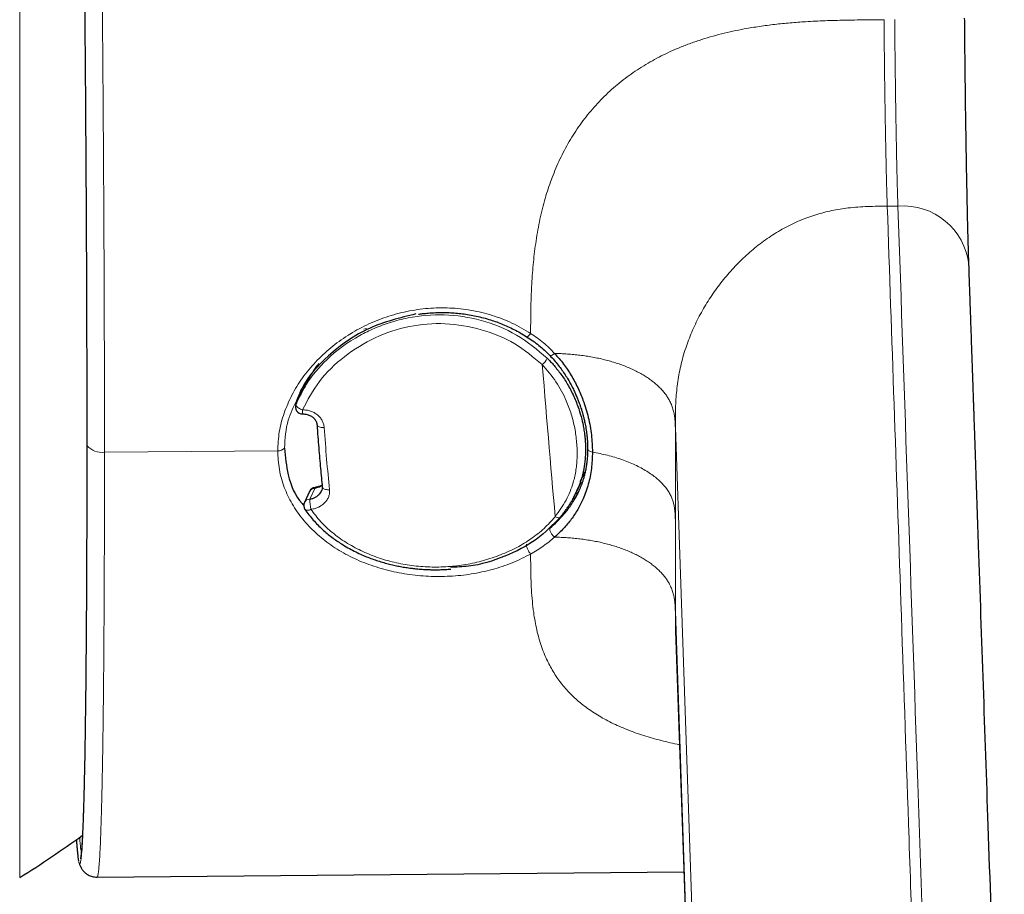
# Model space of a CAD drawing. Header units: millimetres. Extents: x 8 to 838, y 12 to 852.
# Tile 8 of 27: x 460 to 487, y 391 to 416. Entities that reach past the tile are written whole.
import ezdxf

# ---------------------------------------------------------------- set-up
doc = ezdxf.new("R2010")
doc.units = ezdxf.units.MM

msp = doc.modelspace()

# ---------------------------------------------------------------- linework, layer by layer
at = {"color": 8, "linetype": 'Continuous', "lineweight": 0}
for p, q in [((459.579, 439.671), (459.579, 391.452)), ((484.297, 410.349), (483.997, 410.346)), ((468.864, 406.741), (468.831, 406.716)), ((467.618, 405.337), (467.562, 405.221)), ((478.033, 404.117), (478.871, 379.781)), ((478.033, 404.117), (478.033, 401.531)), ((461.965, 403.418), (466.84, 403.461)), ((467.889, 402.404), (467.744, 402.097)), ((478.033, 401.531), (478.033, 398.946)), ((478.871, 374.609), (478.033, 398.946))]:
    msp.add_line(p, q, dxfattribs=at)
at = {"color": 7, "linetype": 'Continuous', "lineweight": 30}
for p, q in [((467.548, 405.197), (467.403, 404.892)), ((467.554, 405.209), (467.547, 405.196)), ((467.562, 405.221), (467.55, 405.196)), ((467.401, 404.887), (467.349, 404.764)), ((467.383, 404.837), (467.411, 404.888)), ((475.352, 402.593), (475.496, 402.873)), ((467.891, 402.428), (467.891, 402.428)), ((468.096, 402.439), (468.097, 402.447)), ((475.23, 402.261), (475.381, 402.579)), ((467.736, 402.315), (467.591, 402.009)), ((475.265, 402.34), (475.27, 402.352)), ((467.608, 401.81), (467.607, 401.811)), ((461.242, 391.899), (461.222, 392.031)), ((461.248, 391.883), (461.247, 391.886)), ((461.757, 391.462), (478.273, 391.608))]:
    msp.add_line(p, q, dxfattribs=at)
at = {"color": 8, "linetype": 'Continuous', "lineweight": 0, "flags": 128}
for points in [[(473.848, 406.671), (473.85, 406.67), (473.858, 406.669), (473.868, 406.672), (473.88, 406.679), (473.894, 406.69), (473.909, 406.704), (473.925, 406.722), (473.942, 406.742), (473.96, 406.764)], [(474.651, 401.606), (474.627, 401.875), (474.603, 402.147), (474.579, 402.421), (474.555, 402.697), (474.531, 402.976), (474.507, 403.258), (474.483, 403.541), (474.458, 403.827), (474.434, 404.115), (474.409, 404.405), (474.385, 404.697), (474.36, 404.992), (474.336, 405.288), (474.311, 405.586), (474.286, 405.885)], [(467.353, 404.78), (467.349, 404.769), (467.35, 404.756), (467.355, 404.742), (467.364, 404.727), (467.377, 404.711), (467.393, 404.695), (467.412, 404.679), (467.434, 404.664), (467.458, 404.649), (467.484, 404.636), (467.51, 404.624), (467.538, 404.613)], [(468.149, 404.114), (468.119, 404.114), (468.089, 404.115), (468.061, 404.118), (468.034, 404.123), (468.011, 404.131), (467.99, 404.14), (467.973, 404.15), (467.96, 404.162), (467.951, 404.175), (467.947, 404.185)], [(461.467, 403.632), (461.469, 403.619), (461.475, 403.604)], [(475.563, 403.514), (475.563, 403.513), (475.567, 403.498), (475.576, 403.484), (475.588, 403.47), (475.604, 403.458), (475.624, 403.446), (475.646, 403.437), (475.671, 403.429), (475.699, 403.423)], [(468.298, 402.363), (468.268, 402.362), (468.238, 402.363), (468.21, 402.367), (468.184, 402.373), (468.16, 402.381), (468.139, 402.391), (468.122, 402.403), (468.109, 402.416), (468.1, 402.431), (468.096, 402.443)], [(467.777, 401.814), (467.751, 401.803), (467.726, 401.794), (467.702, 401.788), (467.679, 401.785), (467.659, 401.785), (467.641, 401.788), (467.625, 401.794), (467.613, 401.803), (467.608, 401.81)], [(474.651, 401.606), (474.678, 401.593), (474.704, 401.583), (474.728, 401.577), (474.75, 401.575), (474.77, 401.576), (474.786, 401.582), (474.798, 401.591)]]:
    msp.add_lwpolyline(points, dxfattribs=at)
at = {"color": 7, "linetype": 'Continuous', "lineweight": 30, "flags": 128}
msp.add_lwpolyline([(478.039, 398.398), (478.399, 387.933), (478.877, 374.058)], dxfattribs=at)
at = {"color": 8, "linetype": 'Continuous', "lineweight": 0}
for centre, radius, start, end in [((484.442, 408.489), 1.865, 6.2924, 94.4588), ((469.271, 407.084), 0.197, 267.318, 290.7186), ((473.981, 406.267), 0.488, 308.6881, 335.7432), ((464.944, 404.562), 2.595, 358.6112, 1.121), ((461.899, 403.982), 0.568, 221.6863, 276.7487), ((466.865, 403.674), 0.214, 263.3552, 320.9356), ((467.882, 402.24), 0.164, 87.6354, 152.664), ((467.927, 402.412), 0.0395, 156.7299, 192.6458), ((467.737, 401.934), 0.164, 87.636, 152.6482), ((470.229, 402.242), 2.489, 183.3306, 189.9018)]:
    msp.add_arc(centre, radius, start, end, dxfattribs=at)
at = {"color": 7, "linetype": 'Continuous', "lineweight": 30}
for centre, radius, start, end in [((467.536, 404.7), 0.2, 158.9653, 270.5976), ((467.917, 402.23), 0.2, 97.5206, 154.6513), ((467.772, 401.923), 0.2, 154.6513, 214.6716), ((444.65, 415.562), 28.358, 301.7662, 306.0703)]:
    msp.add_arc(centre, radius, start, end, dxfattribs=at)
at = {"color": 8, "linetype": 'Continuous', "lineweight": 0}
msp.add_ellipse((474.014, 415.575), major_axis=(1.468, 24.409), ratio=0.241186, start_param=2.073995, end_param=2.157179, dxfattribs=at)
for points, knots in [([(461.328, 439.955), (461.331, 439.956), (461.341, 439.962), (461.359, 439.89), (461.38, 439.744), (461.402, 439.518), (461.425, 439.219), (461.448, 438.846), (461.471, 438.4), (461.494, 437.88), (461.518, 437.288), (461.542, 436.625), (461.566, 435.895), (461.59, 435.103), (461.614, 434.254), (461.637, 433.349), (461.66, 432.391), (461.682, 431.383), (461.704, 430.327), (461.726, 429.225), (461.747, 428.081), (461.767, 426.896), (461.787, 425.672), (461.806, 424.414), (461.824, 423.122), (461.842, 421.802), (461.858, 420.462), (461.874, 419.112), (461.888, 417.757), (461.901, 416.401), (461.913, 415.045), (461.924, 413.694), (461.933, 412.35), (461.942, 411.017), (461.949, 409.697), (461.955, 408.394), (461.96, 407.11), (461.963, 405.85), (461.965, 404.613), (461.965, 403.817), (461.965, 403.418)], [0, 0, 0, 0, 0.0126939, 0.039227, 0.0657381, 0.0922492, 0.1187824, 0.14536, 0.172005, 0.1987417, 0.2255955, 0.2525938, 0.2795919, 0.3064453, 0.3331813, 0.3598255, 0.3864021, 0.4129341, 0.4394441, 0.465954, 0.492486, 0.5190622, 0.545706, 0.5724415, 0.5992942, 0.6262915, 0.6532889, 0.6801421, 0.7068782, 0.7335229, 0.7601002, 0.7866332, 0.8131443, 0.8396554, 0.8661886, 0.8927662, 0.9194113, 0.9461479, 0.9730017, 1, 1, 1, 1]), ([(460.826, 439.536), (460.826, 439.538), (460.834, 439.587), (460.85, 439.59), (460.873, 439.538), (460.898, 439.372), (460.924, 439.105), (460.95, 438.737), (460.976, 438.27), (461.003, 437.708), (461.03, 437.054), (461.058, 436.308), (461.085, 435.471), (461.112, 434.549), (461.139, 433.547), (461.166, 432.472), (461.192, 431.327), (461.217, 430.113), (461.242, 428.833), (461.266, 427.497), (461.289, 426.113), (461.312, 424.688), (461.333, 423.222), (461.353, 421.72), (461.371, 420.192), (461.389, 418.648), (461.405, 417.095), (461.419, 415.533), (461.432, 413.969), (461.443, 412.411), (461.453, 410.87), (461.461, 409.354), (461.467, 407.865), (461.471, 406.407), (461.474, 404.978), (461.474, 404.063), (461.475, 403.604)], [0, 0, 0, 0, 0.001023, 0.031308, 0.061549, 0.091713, 0.121879, 0.152121, 0.182408, 0.212703, 0.24297, 0.273176, 0.303465, 0.333875, 0.36421, 0.394378, 0.424502, 0.454709, 0.485067, 0.515454, 0.545709, 0.575836, 0.606025, 0.636407, 0.666808, 0.69703, 0.727167, 0.7574, 0.787764, 0.818134, 0.848396, 0.87857, 0.908735, 0.938972, 0.969366, 1, 1, 1, 1]), ([(483.906, 415.594), (483.722, 415.592), (483.354, 415.589), (482.802, 415.581), (482.249, 415.566), (481.737, 415.541), (481.264, 415.506), (480.832, 415.463), (480.402, 415.406), (480.008, 415.341), (479.651, 415.27), (479.331, 415.195), (479.013, 415.109), (478.699, 415.012), (478.388, 414.903), (478.097, 414.788), (477.825, 414.667), (477.572, 414.542), (477.324, 414.407), (477.082, 414.262), (476.847, 414.107), (476.619, 413.941), (476.398, 413.766), (476.186, 413.581), (475.982, 413.386), (475.789, 413.182), (475.605, 412.969), (475.431, 412.748), (475.268, 412.519), (475.116, 412.284), (474.974, 412.042), (474.844, 411.795), (474.725, 411.543), (474.616, 411.287), (474.517, 411.027), (474.429, 410.765), (474.346, 410.489), (474.271, 410.201), (474.205, 409.901), (474.148, 409.6), (474.1, 409.299), (474.061, 408.998), (474.029, 408.697), (474.002, 408.359), (473.981, 407.984), (473.967, 407.575), (473.961, 407.168), (473.96, 406.899), (473.96, 406.764)], [0, 0, 0, 0, 0.034995, 0.069993, 0.104987, 0.13998, 0.167483, 0.194984, 0.222477, 0.249965, 0.270796, 0.291637, 0.312479, 0.333316, 0.354146, 0.374974, 0.392834, 0.410701, 0.428568, 0.446431, 0.464289, 0.482141, 0.499993, 0.517849, 0.53571, 0.553567, 0.571424, 0.589283, 0.607145, 0.625011, 0.64288, 0.660748, 0.678605, 0.696458, 0.714313, 0.732174, 0.750039, 0.770045, 0.790042, 0.810031, 0.830022, 0.850017, 0.870018, 0.890021, 0.917516, 0.945006, 0.972501, 1, 1, 1, 1]), ([(483.997, 410.346), (483.996, 410.377), (483.994, 410.438), (483.991, 410.535), (483.988, 410.638), (483.984, 410.75), (483.981, 410.873), (483.977, 411.007), (483.973, 411.152), (483.97, 411.31), (483.966, 411.481), (483.962, 411.665), (483.958, 411.862), (483.954, 412.068), (483.95, 412.283), (483.946, 412.505), (483.942, 412.732), (483.938, 412.963), (483.934, 413.195), (483.931, 413.427), (483.927, 413.658), (483.924, 413.885), (483.922, 414.108), (483.919, 414.326), (483.916, 414.543), (483.914, 414.761), (483.912, 414.978), (483.91, 415.188), (483.908, 415.392), (483.907, 415.527), (483.906, 415.594)], [0, 0, 0, 0, 0.028678, 0.057763, 0.087584, 0.118395, 0.150381, 0.183057, 0.217036, 0.252314, 0.288829, 0.32725, 0.366679, 0.406911, 0.447713, 0.488828, 0.529991, 0.570934, 0.611399, 0.651145, 0.689961, 0.727673, 0.764151, 0.799317, 0.833148, 0.868866, 0.903148, 0.936212, 0.968363, 1, 1, 1, 1]), ([(484.297, 410.349), (484.296, 410.38), (484.294, 410.443), (484.291, 410.541), (484.287, 410.646), (484.284, 410.761), (484.28, 410.887), (484.277, 411.026), (484.273, 411.179), (484.269, 411.344), (484.265, 411.523), (484.261, 411.714), (484.257, 411.916), (484.253, 412.128), (484.249, 412.348), (484.245, 412.575), (484.241, 412.806), (484.237, 413.041), (484.234, 413.277), (484.23, 413.512), (484.227, 413.745), (484.224, 413.974), (484.221, 414.198), (484.218, 414.416), (484.216, 414.628), (484.214, 414.833), (484.212, 415.031), (484.21, 415.223), (484.208, 415.411), (484.207, 415.535), (484.206, 415.597)], [0, 0, 0, 0, 0.029163, 0.058754, 0.089115, 0.120509, 0.15313, 0.187098, 0.222465, 0.259217, 0.297276, 0.336509, 0.376733, 0.417726, 0.459237, 0.500995, 0.542719, 0.584134, 0.624973, 0.664995, 0.703992, 0.741797, 0.778295, 0.813425, 0.84719, 0.879655, 0.910946, 0.941254, 0.970831, 1, 1, 1, 1]), ([(478.033, 404.117), (478.033, 404.198), (478.033, 404.359), (478.036, 404.602), (478.046, 404.847), (478.063, 405.096), (478.091, 405.345), (478.131, 405.596), (478.182, 405.847), (478.246, 406.098), (478.32, 406.342), (478.403, 406.577), (478.494, 406.802), (478.594, 407.026), (478.705, 407.246), (478.824, 407.463), (478.953, 407.675), (479.09, 407.883), (479.236, 408.086), (479.389, 408.283), (479.55, 408.474), (479.719, 408.659), (479.895, 408.837), (480.079, 409.008), (480.269, 409.17), (480.466, 409.324), (480.67, 409.469), (480.88, 409.605), (481.097, 409.73), (481.319, 409.844), (481.541, 409.945), (481.764, 410.032), (481.985, 410.106), (482.21, 410.17), (482.437, 410.222), (482.667, 410.265), (482.912, 410.298), (483.172, 410.322), (483.447, 410.336), (483.722, 410.344), (483.906, 410.345), (483.997, 410.346)], [0, 0, 0, 0, 0.027993, 0.056008, 0.084021, 0.112032, 0.140065, 0.167588, 0.195093, 0.222585, 0.25008, 0.275081, 0.300076, 0.325073, 0.350072, 0.37507, 0.400065, 0.42506, 0.450056, 0.475054, 0.500051, 0.525047, 0.550045, 0.575042, 0.600038, 0.625033, 0.650031, 0.675029, 0.700026, 0.725021, 0.75002, 0.773352, 0.796679, 0.820008, 0.843343, 0.866683, 0.890018, 0.917503, 0.944999, 0.972506, 1, 1, 1, 1]), ([(484.87, 385.005), (484.868, 385.046), (484.865, 385.13), (484.861, 385.258), (484.856, 385.392), (484.852, 385.529), (484.847, 385.665), (484.84, 385.858), (484.832, 386.109), (484.812, 386.681), (484.773, 387.801), (484.698, 389.983), (484.564, 393.88), (484.325, 400.838), (484.125, 406.632), (483.997, 410.346)], [0, 0, 0, 0, 0.004804, 0.00987, 0.015283, 0.020705, 0.026054, 0.031342, 0.043622, 0.055757, 0.098997, 0.176212, 0.314096, 0.560318, 1, 1, 1, 1]), ([(485.327, 372.688), (485.327, 372.884), (485.326, 373.275), (485.325, 373.889), (485.323, 374.515), (485.32, 375.153), (485.316, 375.801), (485.312, 376.455), (485.306, 377.113), (485.3, 377.772), (485.294, 378.43), (485.286, 379.083), (485.278, 379.73), (485.269, 380.368), (485.26, 380.992), (485.25, 381.596), (485.239, 382.174), (485.229, 382.725), (485.218, 383.244), (485.207, 383.691), (485.198, 384.075), (485.189, 384.399), (485.18, 384.69), (485.172, 384.946), (485.163, 385.19), (485.155, 385.446), (485.143, 385.781), (485.129, 386.184), (485.113, 386.654), (485.073, 387.8), (484.988, 390.28), (484.722, 398.022), (484.484, 404.93), (484.297, 410.349)], [0, 0, 0, 0, 0.010527, 0.020967, 0.031339, 0.041662, 0.051949, 0.062217, 0.072478, 0.082748, 0.093039, 0.103367, 0.113747, 0.124197, 0.134735, 0.145283, 0.155798, 0.166296, 0.176793, 0.187307, 0.19524, 0.203494, 0.211288, 0.218454, 0.22579, 0.233933, 0.242116, 0.256711, 0.271095, 0.285469, 0.362472, 0.499978, 1, 1, 1, 1]), ([(466.84, 403.461), (466.849, 403.638), (466.867, 403.992), (467.009, 404.52), (467.227, 405.031), (467.525, 405.516), (467.895, 405.964), (468.326, 406.366), (468.808, 406.717), (469.332, 407.008), (469.891, 407.235), (470.475, 407.393), (471.077, 407.481), (471.686, 407.492), (472.291, 407.427), (472.879, 407.283), (473.444, 407.068), (473.787, 406.866), (473.96, 406.764)], [0, 0, 0, 0, 0.062857, 0.125567, 0.188243, 0.250897, 0.313563, 0.376267, 0.438884, 0.501216, 0.563322, 0.625447, 0.687679, 0.75017, 0.812588, 0.874727, 0.937031, 1, 1, 1, 1]), ([(467.411, 404.888), (467.487, 405.039), (467.692, 405.45), (468.251, 406.105), (468.932, 406.608), (469.565, 406.915), (470.018, 407.083), (470.67, 407.252), (471.539, 407.328), (472.586, 407.165), (473.604, 406.76), (474.149, 406.3), (474.426, 406.066)], [0, 0, 0, 0, 0.065116, 0.176572, 0.318725, 0.373115, 0.430942, 0.492208, 0.613383, 0.738185, 0.866955, 1, 1, 1, 1]), ([(474.286, 405.885), (474.039, 406.095), (473.538, 406.521), (472.581, 406.9), (471.565, 407.079), (470.537, 406.996), (469.561, 406.676), (468.702, 406.136), (467.975, 405.448), (467.682, 404.888), (467.538, 404.613)], [0, 0, 0, 0, 0.122942, 0.249341, 0.375766, 0.499894, 0.624169, 0.751091, 0.877509, 1, 1, 1, 1]), ([(473.96, 406.764), (474.022, 406.723), (474.145, 406.641), (474.319, 406.504), (474.484, 406.359), (474.585, 406.254), (474.636, 406.201)], [0, 0, 0, 0, 0.252026, 0.501773, 0.750628, 1, 1, 1, 1]), ([(474.503, 406.143), (474.504, 406.141), (474.508, 406.136), (474.524, 406.136), (474.547, 406.143), (474.575, 406.157), (474.605, 406.177), (474.626, 406.193), (474.636, 406.201)], [0, 0, 0, 0, 0.110233, 0.297591, 0.484951, 0.667156, 0.839852, 1, 1, 1, 1]), ([(474.636, 406.201), (474.695, 406.199), (474.815, 406.195), (474.994, 406.185), (475.172, 406.17), (475.35, 406.151), (475.526, 406.127), (475.701, 406.098), (475.873, 406.064), (476.042, 406.025), (476.208, 405.981), (476.37, 405.931), (476.527, 405.877), (476.678, 405.818), (476.823, 405.754), (476.961, 405.687), (477.093, 405.615), (477.216, 405.54), (477.331, 405.461), (477.438, 405.38), (477.535, 405.296), (477.623, 405.21), (477.702, 405.122), (477.771, 405.033), (477.832, 404.942), (477.888, 404.841), (477.938, 404.729), (477.977, 404.606), (478.004, 404.483), (478.02, 404.361), (478.029, 404.239), (478.031, 404.158), (478.033, 404.117)], [0, 0, 0, 0, 0.030038, 0.060171, 0.090422, 0.120812, 0.151365, 0.1821, 0.213034, 0.244176, 0.275529, 0.307087, 0.338838, 0.37076, 0.402826, 0.435002, 0.467251, 0.499533, 0.531809, 0.564039, 0.596187, 0.62822, 0.660113, 0.691845, 0.7234, 0.754773, 0.796313, 0.837537, 0.878471, 0.919153, 0.959636, 1, 1, 1, 1]), ([(474.651, 401.606), (474.76, 401.759), (474.977, 402.064), (475.131, 402.453), (475.205, 402.742), (475.238, 402.922), (475.259, 403.107), (475.27, 403.297), (475.269, 403.493), (475.257, 403.694), (475.235, 403.896), (475.202, 404.096), (475.158, 404.295), (475.105, 404.49), (475.04, 404.681), (474.915, 404.991), (474.692, 405.416), (474.422, 405.729), (474.286, 405.885)], [0, 0, 0, 0, 0.123034, 0.245007, 0.286077, 0.327539, 0.369513, 0.412112, 0.455445, 0.499613, 0.543517, 0.586974, 0.629689, 0.671772, 0.713337, 0.754503, 0.876734, 1, 1, 1, 1]), ([(467.383, 404.894), (467.29, 404.706), (467.073, 404.268), (467.046, 403.804), (467.031, 403.539)], [0, 0, 0, 0, 0.4280744, 1, 1, 1, 1]), ([(467.538, 404.613), (467.577, 404.612), (467.654, 404.609), (467.765, 404.582), (467.868, 404.537), (467.959, 404.474), (468.037, 404.398), (468.096, 404.311), (468.136, 404.216), (468.144, 404.149), (468.149, 404.114)], [0, 0, 0, 0, 0.128621, 0.252147, 0.3751379, 0.5022111, 0.6291265, 0.751194, 0.873216, 1, 1, 1, 1]), ([(461.475, 403.604), (461.474, 403.155), (461.474, 402.26), (461.471, 400.993), (461.467, 399.792), (461.461, 398.664), (461.453, 397.608), (461.443, 396.627), (461.432, 395.726), (461.419, 394.911), (461.405, 394.188), (461.389, 393.557), (461.371, 393.02), (461.353, 392.579), (461.333, 392.236), (461.312, 391.994), (461.289, 391.857), (461.268, 391.814), (461.254, 391.862), (461.248, 391.883)], [0, 0, 0, 0, 0.060379, 0.120284, 0.179882, 0.239336, 0.298807, 0.358454, 0.418312, 0.478158, 0.537746, 0.597146, 0.656713, 0.716632, 0.776515, 0.836017, 0.895395, 0.955028, 1, 1, 1, 1]), ([(461.965, 403.418), (461.965, 403.075), (461.965, 402.39), (461.964, 401.406), (461.961, 400.458), (461.957, 399.551), (461.953, 398.685), (461.947, 397.861), (461.941, 397.081), (461.933, 396.345), (461.925, 395.656), (461.916, 395.015), (461.906, 394.421), (461.895, 393.878), (461.883, 393.386), (461.87, 392.947), (461.856, 392.561), (461.842, 392.23), (461.826, 391.957), (461.811, 391.743), (461.794, 391.587), (461.777, 391.494), (461.765, 391.455), (461.758, 391.464), (461.757, 391.465)], [0, 0, 0, 0, 0.04779, 0.09535, 0.142719, 0.189931, 0.237021, 0.28402, 0.330958, 0.377867, 0.424776, 0.471715, 0.518713, 0.565802, 0.613013, 0.660381, 0.707941, 0.755729, 0.803516, 0.851075, 0.898442, 0.945652, 0.992739, 1, 1, 1, 1]), ([(473.96, 400.555), (473.788, 400.469), (473.446, 400.295), (472.881, 400.111), (472.294, 399.984), (471.69, 399.921), (471.082, 399.92), (470.479, 399.981), (469.892, 400.1), (469.331, 400.277), (468.807, 400.512), (468.328, 400.802), (467.902, 401.143), (467.535, 401.53), (467.236, 401.96), (467.013, 402.428), (466.868, 402.93), (466.849, 403.283), (466.84, 403.461)], [0, 0, 0, 0, 0.062508, 0.12495, 0.187299, 0.249488, 0.311732, 0.374181, 0.436712, 0.499168, 0.561549, 0.623944, 0.686322, 0.748648, 0.810946, 0.873355, 0.936192, 1, 1, 1, 1]), ([(478.033, 401.531), (478.032, 401.566), (478.029, 401.635), (478.023, 401.739), (478.011, 401.843), (477.992, 401.947), (477.963, 402.051), (477.924, 402.154), (477.872, 402.261), (477.805, 402.369), (477.72, 402.48), (477.62, 402.587), (477.504, 402.692), (477.373, 402.792), (477.228, 402.888), (477.07, 402.979), (476.899, 403.064), (476.717, 403.143), (476.526, 403.214), (476.327, 403.278), (476.123, 403.334), (475.914, 403.383), (475.77, 403.41), (475.699, 403.423)], [0, 0, 0, 0, 0.043166, 0.086399, 0.129743, 0.173233, 0.216901, 0.260779, 0.304896, 0.353732, 0.402912, 0.45244, 0.502298, 0.552447, 0.602823, 0.653348, 0.703929, 0.754466, 0.804863, 0.854137, 0.903117, 0.951749, 1, 1, 1, 1]), ([(468.298, 402.363), (468.299, 402.33), (468.302, 402.266), (468.279, 402.171), (468.235, 402.082), (468.17, 402.001), (468.09, 401.93), (467.996, 401.874), (467.891, 401.834), (467.815, 401.821), (467.777, 401.814)], [0, 0, 0, 0, 0.126743, 0.248747, 0.370817, 0.497752, 0.624824, 0.747819, 0.871357, 1, 1, 1, 1]), ([(467.777, 401.814), (467.865, 401.695), (468.042, 401.459), (468.375, 401.149), (468.754, 400.876), (469.18, 400.644), (469.636, 400.455), (470.116, 400.314), (470.612, 400.224), (471.121, 400.183), (471.633, 400.191), (472.14, 400.251), (472.638, 400.363), (473.118, 400.526), (473.572, 400.732), (473.984, 400.982), (474.35, 401.27), (474.55, 401.494), (474.651, 401.606)], [0, 0, 0, 0, 0.06169, 0.123061, 0.185133, 0.248894, 0.312619, 0.375068, 0.437187, 0.499938, 0.562574, 0.624556, 0.686946, 0.750784, 0.814606, 0.876693, 0.93812, 1, 1, 1, 1]), ([(474.636, 401.03), (474.626, 401.038), (474.605, 401.055), (474.575, 401.087), (474.547, 401.123), (474.523, 401.163), (474.507, 401.201), (474.499, 401.236), (474.497, 401.265), (474.502, 401.28), (474.504, 401.287)], [0, 0, 0, 0, 0.113996, 0.236929, 0.366634, 0.50001, 0.633385, 0.763086, 0.886012, 1, 1, 1, 1]), ([(474.636, 401.03), (474.585, 400.987), (474.483, 400.901), (474.318, 400.779), (474.145, 400.662), (474.022, 400.591), (473.96, 400.555)], [0, 0, 0, 0, 0.249466, 0.4982056, 0.7478302, 1, 1, 1, 1]), ([(478.033, 398.946), (478.031, 398.987), (478.029, 399.069), (478.02, 399.192), (478.004, 399.315), (477.977, 399.439), (477.938, 399.563), (477.888, 399.676), (477.832, 399.777), (477.771, 399.868), (477.702, 399.957), (477.623, 400.045), (477.535, 400.131), (477.438, 400.215), (477.331, 400.296), (477.216, 400.375), (477.093, 400.449), (476.961, 400.521), (476.823, 400.588), (476.678, 400.651), (476.527, 400.71), (476.37, 400.763), (476.208, 400.812), (476.042, 400.856), (475.873, 400.895), (475.701, 400.929), (475.526, 400.957), (475.35, 400.981), (475.172, 401), (474.994, 401.014), (474.815, 401.024), (474.695, 401.028), (474.636, 401.03)], [0, 0, 0, 0, 0.040364, 0.080847, 0.121529, 0.162463, 0.203687, 0.245227, 0.2766, 0.308155, 0.339887, 0.37178, 0.403813, 0.435961, 0.468191, 0.500467, 0.532749, 0.564998, 0.597174, 0.62924, 0.661162, 0.692913, 0.724471, 0.755824, 0.786966, 0.8179, 0.848635, 0.879188, 0.909578, 0.939829, 0.969962, 1, 1, 1, 1]), ([(473.96, 400.555), (473.952, 400.565), (473.935, 400.584), (473.911, 400.62), (473.887, 400.662), (473.867, 400.706), (473.852, 400.748), (473.843, 400.785), (473.841, 400.815), (473.844, 400.829), (473.845, 400.836)], [0, 0, 0, 0, 0.113368, 0.236145, 0.366109, 0.49999, 0.633872, 0.763841, 0.886625, 1, 1, 1, 1]), ([(473.96, 400.555), (473.96, 400.441), (473.961, 400.213), (473.968, 399.878), (473.982, 399.547), (474.006, 399.223), (474.04, 398.928), (474.083, 398.66), (474.132, 398.419), (474.192, 398.184), (474.264, 397.953), (474.343, 397.742), (474.429, 397.55), (474.517, 397.376), (474.616, 397.207), (474.725, 397.043), (474.844, 396.883), (474.974, 396.73), (475.116, 396.582), (475.268, 396.441), (475.431, 396.306), (475.605, 396.177), (475.789, 396.055), (475.982, 395.939), (476.186, 395.831), (476.398, 395.729), (476.619, 395.635), (476.847, 395.547), (477.082, 395.465), (477.324, 395.39), (477.572, 395.321), (477.825, 395.259), (478.018, 395.215), (478.128, 395.194), (478.15, 395.19)], [0, 0, 0, 0, 0.044475, 0.088944, 0.133405, 0.177876, 0.222357, 0.2573, 0.292232, 0.327159, 0.362096, 0.397053, 0.42543, 0.453801, 0.482165, 0.510524, 0.538888, 0.567271, 0.595656, 0.624035, 0.652408, 0.680776, 0.709141, 0.737507, 0.765878, 0.794243, 0.822599, 0.850957, 0.879323, 0.907698, 0.93608, 0.964461, 0.992831, 1, 1, 1, 1]), ([(478.04, 398.398), (478.039, 398.423), (478.035, 398.526), (478.033, 398.709), (478.033, 398.867), (478.033, 398.946)], [0, 0, 0, 0, 0.138713, 0.569522, 1, 1, 1, 1]), ([(461.27, 392.587), (461.278, 392.466), (461.294, 392.242), (461.309, 392.201), (461.315, 392.182)], [0, 0, 0, 0, 0.539255, 1, 1, 1, 1])]:
    msp.add_open_spline(points, degree=3, knots=knots, dxfattribs=at)
at = {"color": 7, "linetype": 'Continuous', "lineweight": 30}
for points, knots in [([(460.869, 439.44), (460.869, 439.44), (460.869, 439.44), (460.869, 439.438), (460.87, 439.434), (460.872, 439.427), (460.874, 439.416), (460.876, 439.403), (460.879, 439.388), (460.881, 439.373), (460.884, 439.356), (460.886, 439.339), (460.888, 439.323), (460.89, 439.306), (460.893, 439.287), (460.895, 439.264), (460.898, 439.235), (460.902, 439.203), (460.906, 439.165), (460.91, 439.122), (460.914, 439.074), (460.918, 439.021), (460.923, 438.964), (460.927, 438.907), (460.931, 438.848), (460.935, 438.789), (460.939, 438.729), (460.943, 438.672), (460.947, 438.619), (460.95, 438.569), (460.953, 438.519), (460.955, 438.474), (460.957, 438.435), (460.959, 438.403), (460.961, 438.375), (460.962, 438.352), (460.963, 438.333), (460.964, 438.318), (460.965, 438.303), (460.966, 438.286), (460.967, 438.263), (460.968, 438.234), (460.97, 438.199), (460.972, 438.158), (460.975, 438.113), (460.977, 438.062), (460.98, 438.008), (460.983, 437.951), (460.986, 437.875), (460.991, 437.778), (460.997, 437.653), (461.003, 437.517), (461.009, 437.371), (461.016, 437.207), (461.023, 437.021), (461.031, 436.813), (461.039, 436.6), (461.048, 436.36), (461.057, 436.092), (461.067, 435.793), (461.077, 435.483), (461.086, 435.163), (461.096, 434.832), (461.106, 434.497), (461.115, 434.159), (461.124, 433.819), (461.133, 433.469), (461.142, 433.111), (461.151, 432.736), (461.161, 432.346), (461.17, 431.938), (461.179, 431.522), (461.189, 431.097), (461.198, 430.664), (461.207, 430.231), (461.215, 429.799), (461.224, 429.367), (461.232, 428.929), (461.241, 428.483), (461.249, 428.021), (461.258, 427.544), (461.266, 427.05), (461.275, 426.55), (461.283, 426.044), (461.291, 425.533), (461.299, 425.027), (461.306, 424.526), (461.314, 424.032), (461.321, 423.534), (461.328, 423.031), (461.335, 422.515), (461.342, 421.985), (461.349, 421.441), (461.356, 420.892), (461.362, 420.339), (461.369, 419.783), (461.375, 419.235), (461.381, 418.696), (461.386, 418.167), (461.392, 417.637), (461.397, 417.107), (461.402, 416.567), (461.407, 416.016), (461.412, 415.454), (461.417, 414.892), (461.421, 414.331), (461.426, 413.769), (461.43, 413.219), (461.433, 412.68), (461.437, 412.152), (461.44, 411.627), (461.444, 411.103), (461.447, 410.572), (461.45, 410.034), (461.452, 409.49), (461.455, 408.954), (461.457, 408.428), (461.459, 407.913), (461.46, 407.525), (461.461, 407.253), (461.462, 407.09), (461.462, 406.915), (461.463, 406.727), (461.463, 406.529), (461.464, 406.321), (461.465, 406.103), (461.465, 405.874), (461.466, 405.632), (461.466, 405.378), (461.466, 405.112), (461.467, 404.835), (461.467, 404.548), (461.467, 404.251), (461.467, 403.944), (461.467, 403.737), (461.467, 403.632)], [0, 0, 0, 0, 0.001047, 0.004368, 0.007906, 0.01166, 0.015627, 0.02, 0.024129, 0.028013, 0.031653, 0.035048, 0.038199, 0.041105, 0.043774, 0.047523, 0.051607, 0.056025, 0.060778, 0.065866, 0.071288, 0.077044, 0.082579, 0.08802, 0.093282, 0.098364, 0.103268, 0.107993, 0.111825, 0.115532, 0.119113, 0.12256, 0.125028, 0.127215, 0.129123, 0.130751, 0.131852, 0.132774, 0.133718, 0.134833, 0.136118, 0.13806, 0.140296, 0.142826, 0.145566, 0.148586, 0.151862, 0.155173, 0.158463, 0.164865, 0.171186, 0.178604, 0.185904, 0.193085, 0.202523, 0.211858, 0.221112, 0.230283, 0.241948, 0.253484, 0.264999, 0.276512, 0.288023, 0.299532, 0.310383, 0.321234, 0.332084, 0.342934, 0.353783, 0.365286, 0.376785, 0.388282, 0.399773, 0.411253, 0.422721, 0.433531, 0.444361, 0.455211, 0.466073, 0.476944, 0.488479, 0.500019, 0.511561, 0.523101, 0.534624, 0.546123, 0.556951, 0.567769, 0.578585, 0.589401, 0.600216, 0.61169, 0.623175, 0.634689, 0.646226, 0.657778, 0.669333, 0.680223, 0.691103, 0.70197, 0.712815, 0.72364, 0.735113, 0.746582, 0.758051, 0.769527, 0.781016, 0.792519, 0.803384, 0.814267, 0.825142, 0.836007, 0.846864, 0.858372, 0.869875, 0.881276, 0.892513, 0.903585, 0.914496, 0.917794, 0.921365, 0.925212, 0.929335, 0.933734, 0.938323, 0.94318, 0.948303, 0.953694, 0.95947, 0.965525, 0.97186, 0.978474, 0.985368, 0.992544, 1, 1, 1, 1]), ([(486.296, 408.694), (486.294, 408.744), (486.291, 408.844), (486.286, 409.002), (486.281, 409.168), (486.276, 409.347), (486.27, 409.536), (486.265, 409.736), (486.26, 409.958), (486.255, 410.201), (486.249, 410.467), (486.243, 410.742), (486.238, 411.027), (486.232, 411.32), (486.227, 411.607), (486.222, 411.885), (486.218, 412.153), (486.214, 412.426), (486.209, 412.703), (486.205, 412.983), (486.201, 413.268), (486.198, 413.556), (486.194, 413.848), (486.191, 414.143), (486.187, 414.44), (486.184, 414.739), (486.181, 415.038), (486.179, 415.338), (486.177, 415.539), (486.176, 415.639)], [0, 0, 0, 0, 0.035752, 0.071405, 0.107001, 0.142599, 0.178236, 0.213908, 0.249595, 0.291221, 0.332849, 0.374493, 0.416162, 0.457857, 0.499577, 0.535352, 0.571128, 0.606893, 0.642638, 0.678358, 0.714058, 0.749748, 0.785446, 0.821175, 0.856935, 0.892694, 0.928417, 0.96413, 1, 1, 1, 1]), ([(487.292, 373.696), (487.292, 373.768), (487.292, 373.926), (487.291, 374.174), (487.291, 374.439), (487.29, 374.701), (487.289, 374.961), (487.288, 375.232), (487.287, 375.512), (487.285, 375.801), (487.284, 376.083), (487.282, 376.358), (487.28, 376.625), (487.278, 376.893), (487.276, 377.161), (487.273, 377.428), (487.271, 377.682), (487.269, 377.925), (487.266, 378.155), (487.264, 378.368), (487.262, 378.565), (487.259, 378.747), (487.257, 378.918), (487.255, 379.077), (487.253, 379.228), (487.251, 379.37), (487.25, 379.505), (487.248, 379.636), (487.246, 379.765), (487.244, 379.897), (487.241, 380.056), (487.239, 380.243), (487.235, 380.458), (487.231, 380.685), (487.227, 380.925), (487.222, 381.175), (487.218, 381.425), (487.213, 381.669), (487.208, 381.904), (487.203, 382.126), (487.198, 382.336), (487.193, 382.533), (487.188, 382.717), (487.183, 382.889), (487.178, 383.047), (487.174, 383.196), (487.168, 383.355), (487.162, 383.527), (487.156, 383.718), (487.149, 383.915), (487.142, 384.13), (487.134, 384.362), (487.125, 384.613), (487.116, 384.869), (487.107, 385.125), (487.099, 385.381), (487.088, 385.7), (487.075, 386.081), (487.059, 386.523), (487.044, 386.96), (487.029, 387.394), (487.014, 387.828), (486.951, 389.667), (486.802, 393.989), (486.655, 398.26), (486.558, 401.074), (486.549, 401.351), (486.539, 401.629), (486.53, 401.906), (486.52, 402.184), (486.511, 402.46), (486.501, 402.74), (486.491, 403.024), (486.481, 403.309), (486.472, 403.586), (486.463, 403.856), (486.456, 404.061), (486.451, 404.204), (486.448, 404.29), (486.445, 404.382), (486.441, 404.48), (486.438, 404.583), (486.434, 404.691), (486.43, 404.804), (486.426, 404.923), (486.421, 405.056), (486.416, 405.204), (486.411, 405.367), (486.405, 405.539), (486.399, 405.718), (486.392, 405.905), (486.385, 406.101), (486.378, 406.304), (486.371, 406.516), (486.364, 406.735), (486.356, 406.963), (486.348, 407.198), (486.339, 407.436), (486.331, 407.678), (486.323, 407.922), (486.314, 408.173), (486.305, 408.431), (486.299, 408.605), (486.296, 408.694)], [0, 0, 0, 0, 0.004068, 0.008947, 0.013712, 0.018363, 0.022901, 0.027324, 0.032341, 0.037202, 0.041908, 0.046458, 0.050853, 0.055093, 0.059657, 0.064027, 0.068203, 0.072185, 0.075973, 0.079566, 0.082776, 0.085814, 0.088678, 0.09137, 0.093889, 0.096371, 0.098659, 0.100876, 0.10314, 0.10545, 0.107807, 0.111603, 0.115513, 0.119538, 0.12425, 0.12911, 0.134118, 0.139225, 0.14424, 0.149143, 0.153991, 0.158724, 0.163344, 0.167853, 0.172251, 0.176547, 0.180872, 0.186928, 0.193118, 0.19945, 0.205926, 0.213825, 0.221928, 0.23023, 0.238554, 0.246813, 0.255006, 0.269476, 0.283738, 0.297802, 0.311817, 0.325832, 0.339847, 0.490009, 0.74483, 0.7538, 0.762769, 0.771739, 0.780709, 0.789678, 0.798638, 0.807445, 0.816898, 0.826106, 0.83507, 0.843789, 0.852263, 0.854891, 0.857674, 0.860645, 0.863806, 0.867155, 0.870628, 0.874284, 0.878122, 0.882141, 0.887164, 0.892445, 0.897985, 0.903782, 0.909838, 0.916151, 0.922723, 0.929554, 0.936642, 0.943988, 0.951593, 0.959456, 0.967105, 0.974985, 0.983094, 0.991432, 1, 1, 1, 1]), ([(470.727, 407.312), (470.281, 407.202), (469.372, 406.978), (468.283, 406.204), (467.61, 405.469), (467.427, 405.005), (467.383, 404.894)], [0, 0, 0, 0, 0.309469, 0.630444, 0.911112, 1, 1, 1, 1]), ([(470.804, 407.305), (470.842, 407.311), (470.934, 407.323), (471.082, 407.338), (471.251, 407.349), (471.429, 407.354), (471.616, 407.352), (471.806, 407.342), (471.996, 407.324), (472.187, 407.298), (472.383, 407.263), (472.584, 407.217), (472.777, 407.164), (472.962, 407.103), (473.138, 407.037), (473.315, 406.962), (473.493, 406.876), (473.673, 406.78), (473.789, 406.708), (473.848, 406.671)], [0, 0, 0, 0, 0.036078, 0.086783, 0.139493, 0.195104, 0.25363, 0.315012, 0.373099, 0.433364, 0.495829, 0.560535, 0.627531, 0.685163, 0.744483, 0.80555, 0.868435, 0.93322, 1, 1, 1, 1]), ([(473.848, 406.671), (473.906, 406.633), (474.024, 406.555), (474.191, 406.428), (474.352, 406.291), (474.452, 406.192), (474.502, 406.142)], [0, 0, 0, 0, 0.246734, 0.497991, 0.748628, 1, 1, 1, 1]), ([(474.426, 406.066), (474.458, 406.034), (474.525, 405.967), (474.621, 405.858), (474.719, 405.74), (474.816, 405.612), (474.911, 405.473), (475.004, 405.323), (475.093, 405.162), (475.202, 404.936), (475.31, 404.665), (475.397, 404.372), (475.445, 404.146), (475.471, 403.983), (475.483, 403.879), (475.489, 403.82), (475.491, 403.794), (475.496, 403.741), (475.503, 403.631), (475.506, 403.445), (475.495, 403.211), (475.455, 402.931), (475.362, 402.538), (475.222, 402.256), (475.131, 402.074)], [0, 0, 0, 0, 0.029363, 0.060482, 0.0933645, 0.1280167, 0.164444, 0.2026509, 0.2426414, 0.2846131, 0.3674395, 0.4360263, 0.4903686, 0.5250061, 0.5495875, 0.5629002, 0.5659993, 0.5680941, 0.6000498, 0.6444119, 0.7011799, 0.7703517, 0.8518116, 1, 1, 1, 1]), ([(474.502, 406.142), (474.542, 406.099), (474.624, 406.012), (474.737, 405.874), (474.841, 405.735), (474.933, 405.6), (475.013, 405.47), (475.084, 405.345), (475.148, 405.222), (475.206, 405.101), (475.257, 404.984), (475.3, 404.879), (475.335, 404.784), (475.364, 404.702), (475.385, 404.637), (475.401, 404.586), (475.412, 404.548), (475.421, 404.517), (475.429, 404.488), (475.438, 404.456), (475.448, 404.416), (475.46, 404.367), (475.474, 404.309), (475.488, 404.242), (475.503, 404.165), (475.518, 404.078), (475.532, 403.983), (475.545, 403.878), (475.555, 403.764), (475.562, 403.642), (475.563, 403.558), (475.563, 403.514)], [0, 0, 0, 0, 0.05825, 0.119326, 0.177195, 0.231802, 0.28311, 0.331096, 0.375751, 0.423634, 0.466987, 0.505821, 0.540149, 0.569983, 0.595332, 0.611458, 0.62505, 0.63611, 0.645168, 0.656575, 0.671003, 0.688626, 0.709447, 0.733471, 0.761296, 0.792478, 0.82704, 0.865016, 0.906453, 0.951418, 1, 1, 1, 1]), ([(474.636, 406.201), (474.721, 406.103), (474.893, 405.908), (475.107, 405.583), (475.29, 405.242), (475.456, 404.846), (475.59, 404.399), (475.682, 403.905), (475.693, 403.584), (475.699, 403.423)], [0, 0, 0, 0, 0.123389, 0.247087, 0.371328, 0.496173, 0.663428, 0.831417, 1, 1, 1, 1]), ([(467.994, 405.914), (467.988, 405.907), (467.955, 405.866), (467.896, 405.785), (467.819, 405.675), (467.747, 405.563), (467.679, 405.45), (467.616, 405.335), (467.578, 405.258), (467.56, 405.222)], [0, 0, 0, 0, 0.0317843, 0.1913925, 0.3680797, 0.5189487, 0.6804775, 0.8527407, 1, 1, 1, 1]), ([(467.538, 404.5), (467.561, 404.499), (467.605, 404.498), (467.666, 404.486), (467.718, 404.469), (467.766, 404.447), (467.809, 404.42), (467.845, 404.391), (467.871, 404.364), (467.889, 404.342), (467.903, 404.321), (467.916, 404.298), (467.93, 404.269), (467.942, 404.231), (467.946, 404.201), (467.947, 404.185)], [0, 0, 0, 0, 0.111959, 0.212639, 0.303296, 0.384746, 0.479868, 0.560308, 0.626495, 0.678669, 0.718404, 0.766236, 0.828863, 0.906516, 1, 1, 1, 1]), ([(467.947, 404.185), (467.955, 404.076), (467.971, 403.862), (467.996, 403.55), (468.021, 403.253), (468.046, 402.97), (468.071, 402.701), (468.088, 402.528), (468.096, 402.443)], [0, 0, 0, 0, 0.184028, 0.361107, 0.531242, 0.694434, 0.850686, 1, 1, 1, 1]), ([(461.467, 403.632), (461.467, 403.526), (461.467, 403.318), (461.467, 403.016), (461.467, 402.729), (461.467, 402.456), (461.466, 402.196), (461.466, 401.955), (461.466, 401.732), (461.465, 401.525), (461.465, 401.329), (461.464, 401.145), (461.464, 400.972), (461.463, 400.809), (461.462, 400.658), (461.462, 400.517), (461.461, 400.386), (461.461, 400.227), (461.46, 400.038), (461.459, 399.768), (461.457, 399.452), (461.455, 399.093), (461.453, 398.738), (461.451, 398.387), (461.448, 398.035), (461.445, 397.684), (461.442, 397.336), (461.439, 396.996), (461.435, 396.667), (461.431, 396.347), (461.427, 396.044), (461.424, 395.756), (461.42, 395.482), (461.415, 395.215), (461.411, 394.956), (461.407, 394.728), (461.403, 394.53), (461.399, 394.357), (461.395, 394.188), (461.392, 394.021), (461.388, 393.888), (461.386, 393.787), (461.384, 393.717), (461.382, 393.647), (461.38, 393.579), (461.378, 393.517), (461.377, 393.464), (461.375, 393.42), (461.374, 393.381), (461.373, 393.346), (461.372, 393.314), (461.371, 393.286), (461.37, 393.262), (461.369, 393.242), (461.369, 393.222), (461.368, 393.2), (461.367, 393.175), (461.366, 393.147), (461.365, 393.117), (461.364, 393.083), (461.363, 393.047), (461.36, 392.994), (461.358, 392.925), (461.354, 392.842), (461.351, 392.759), (461.347, 392.683), (461.344, 392.612), (461.34, 392.548), (461.337, 392.486), (461.333, 392.43), (461.33, 392.378), (461.327, 392.331), (461.324, 392.289), (461.321, 392.253), (461.319, 392.221), (461.316, 392.191), (461.314, 392.165), (461.311, 392.14), (461.309, 392.115), (461.306, 392.09), (461.303, 392.065), (461.3, 392.042), (461.297, 392.021), (461.294, 392.003), (461.292, 391.99), (461.291, 391.983), (461.29, 391.98), (461.29, 391.979), (461.29, 391.979), (461.29, 391.979)], [0, 0, 0, 0, 0.015671, 0.030743, 0.045217, 0.059095, 0.072378, 0.085067, 0.096486, 0.107379, 0.117746, 0.127586, 0.136901, 0.145691, 0.153956, 0.161696, 0.168912, 0.175603, 0.188138, 0.200771, 0.2215, 0.242506, 0.263791, 0.285307, 0.306855, 0.329721, 0.352601, 0.3755, 0.398426, 0.421335, 0.444199, 0.465728, 0.487301, 0.50908, 0.531081, 0.553314, 0.569308, 0.585497, 0.602005, 0.618854, 0.636041, 0.64371, 0.651442, 0.659237, 0.667096, 0.67493, 0.680651, 0.685908, 0.6907, 0.695027, 0.698888, 0.702475, 0.705538, 0.708078, 0.710364, 0.713149, 0.716474, 0.720106, 0.724218, 0.728812, 0.733848, 0.739042, 0.750983, 0.763403, 0.776296, 0.789657, 0.80105, 0.812769, 0.824514, 0.835826, 0.8467, 0.857139, 0.867143, 0.875932, 0.884358, 0.892421, 0.900121, 0.907658, 0.915601, 0.924771, 0.934467, 0.944693, 0.955449, 0.966486, 0.977423, 0.98826, 0.993783, 0.999263, 1, 1, 1, 1]), ([(467.031, 403.539), (467.057, 403.286), (467.113, 402.735), (467.324, 402.182), (467.557, 401.941), (467.573, 401.925)], [0, 0, 0, 0, 0.439939, 0.961113, 1, 1, 1, 1]), ([(475.563, 403.514), (475.562, 403.467), (475.561, 403.37), (475.552, 403.23), (475.536, 403.094), (475.516, 402.969), (475.493, 402.855), (475.467, 402.75), (475.44, 402.654), (475.411, 402.567), (475.382, 402.484), (475.351, 402.407), (475.32, 402.336), (475.291, 402.275), (475.265, 402.222), (475.242, 402.178), (475.222, 402.143), (475.207, 402.116), (475.199, 402.101), (475.195, 402.095)], [0, 0, 0, 0, 0.0894198, 0.1834914, 0.2722422, 0.3558288, 0.4343503, 0.5065956, 0.5740397, 0.6366937, 0.6945584, 0.7544932, 0.8082252, 0.8557432, 0.8970379, 0.9321046, 0.9609443, 0.9835668, 1, 1, 1, 1]), ([(475.699, 403.423), (475.693, 403.267), (475.682, 402.956), (475.591, 402.517), (475.458, 402.136), (475.292, 401.81), (475.109, 401.532), (474.894, 401.27), (474.722, 401.11), (474.636, 401.03)], [0, 0, 0, 0, 0.1675286, 0.3349441, 0.5020338, 0.627, 0.751571, 0.8758179, 1, 1, 1, 1]), ([(468.091, 402.494), (468.077, 402.482), (468.023, 402.434), (467.946, 402.417), (467.889, 402.404)], [0, 0, 0, 0, 0.244395, 1, 1, 1, 1]), ([(468.09, 402.5), (468.083, 402.495), (468.066, 402.484), (468.033, 402.467), (467.991, 402.451), (467.944, 402.436), (467.909, 402.431), (467.891, 402.428)], [0, 0, 0, 0, 0.121511, 0.311921, 0.520924, 0.749687, 1, 1, 1, 1]), ([(468.096, 402.443), (468.096, 402.431), (468.097, 402.407), (468.09, 402.371), (468.08, 402.346), (468.076, 402.334)], [0, 0, 0, 0, 0.341032, 0.673549, 1, 1, 1, 1]), ([(467.744, 402.097), (467.772, 402.104), (467.828, 402.117), (467.905, 402.152), (467.971, 402.196), (468.024, 402.248), (468.062, 402.3), (468.076, 402.336), (468.082, 402.351)], [0, 0, 0, 0, 0.190476, 0.37319, 0.548481, 0.716732, 0.878379, 1, 1, 1, 1]), ([(474.504, 401.287), (474.573, 401.347), (474.72, 401.476), (474.927, 401.702), (475.132, 401.971), (475.239, 402.177), (475.295, 402.284)], [0, 0, 0, 0, 0.202293, 0.438378, 0.708423, 1, 1, 1, 1]), ([(475.056, 401.948), (475.058, 401.95), (475.075, 401.977), (475.105, 402.027), (475.144, 402.095), (475.177, 402.157), (475.204, 402.211), (475.227, 402.257), (475.245, 402.296), (475.257, 402.322), (475.264, 402.336), (475.265, 402.34)], [0, 0, 0, 0, 0.015479, 0.216269, 0.395838, 0.554208, 0.691386, 0.807374, 0.902189, 0.975882, 1, 1, 1, 1]), ([(474.795, 401.588), (474.822, 401.621), (474.874, 401.685), (474.944, 401.78), (475.005, 401.867), (475.04, 401.923), (475.056, 401.948)], [0, 0, 0, 0, 0.286368, 0.550877, 0.793838, 1, 1, 1, 1]), ([(467.607, 401.811), (467.644, 401.759), (467.718, 401.655), (467.84, 401.511), (467.966, 401.375), (468.096, 401.25), (468.228, 401.135), (468.363, 401.028), (468.498, 400.93), (468.648, 400.831), (468.812, 400.733), (468.99, 400.638), (469.165, 400.554), (469.335, 400.481), (469.499, 400.418), (469.663, 400.362), (469.826, 400.313), (469.988, 400.269), (470.145, 400.233), (470.298, 400.202), (470.446, 400.177), (470.588, 400.157), (470.722, 400.141), (470.848, 400.13), (470.97, 400.122), (471.089, 400.116), (471.217, 400.113), (471.359, 400.113), (471.518, 400.118), (471.636, 400.124), (471.701, 400.131), (471.709, 400.131)], [0, 0, 0, 0, 0.044856, 0.088405, 0.130676, 0.171687, 0.211453, 0.249981, 0.28728, 0.323356, 0.369562, 0.413617, 0.455537, 0.495335, 0.533028, 0.568631, 0.606042, 0.641183, 0.675018, 0.707624, 0.739013, 0.769196, 0.796558, 0.822861, 0.848112, 0.872312, 0.89677, 0.927011, 0.959869, 0.995347, 1, 1, 1, 1]), ([(474.806, 401.604), (474.588, 401.38), (474.148, 400.927), (473.24, 400.465), (472.403, 400.205), (471.875, 400.187), (471.708, 400.181)], [0, 0, 0, 0, 0.28308, 0.570831, 0.863887, 1, 1, 1, 1]), ([(478.038, 398.421), (478.038, 398.421), (478.038, 398.421), (478.039, 398.416), (478.039, 398.408), (478.039, 398.401), (478.039, 398.397)], [0, 0, 0, 0, 0.144607, 0.36266, 0.647503, 1, 1, 1, 1]), ([(461.174, 392.518), (461.175, 392.51), (461.176, 392.483), (461.18, 392.441), (461.183, 392.392), (461.187, 392.349), (461.19, 392.313), (461.192, 392.283), (461.195, 392.257), (461.197, 392.233), (461.199, 392.211), (461.201, 392.192), (461.202, 392.177), (461.204, 392.167), (461.204, 392.16), (461.205, 392.152), (461.206, 392.141), (461.208, 392.128), (461.209, 392.112), (461.212, 392.093), (461.214, 392.073), (461.216, 392.058), (461.217, 392.049), (461.217, 392.047)], [0, 0, 0, 0, 0.042917, 0.131909, 0.221698, 0.309762, 0.37403, 0.434005, 0.489689, 0.541084, 0.588194, 0.635068, 0.676762, 0.691726, 0.707535, 0.726789, 0.749517, 0.784221, 0.824783, 0.871201, 0.923484, 0.98167, 1, 1, 1, 1]), ([(461.248, 391.875), (461.251, 391.863), (461.257, 391.841), (461.27, 391.804), (461.285, 391.767), (461.304, 391.729), (461.324, 391.696), (461.346, 391.665), (461.366, 391.64), (461.387, 391.617), (461.408, 391.596), (461.435, 391.573), (461.468, 391.548), (461.51, 391.523), (461.561, 391.498), (461.62, 391.478), (461.686, 391.464), (461.733, 391.463), (461.757, 391.462)], [0, 0, 0, 0, 0.118894, 0.230065, 0.333624, 0.429711, 0.518493, 0.570244, 0.619311, 0.650727, 0.681281, 0.714182, 0.75151, 0.793295, 0.839409, 0.889562, 0.943295, 1, 1, 1, 1])]:
    msp.add_open_spline(points, degree=3, knots=knots, dxfattribs=at)

doc.saveas('drawing.dxf')
